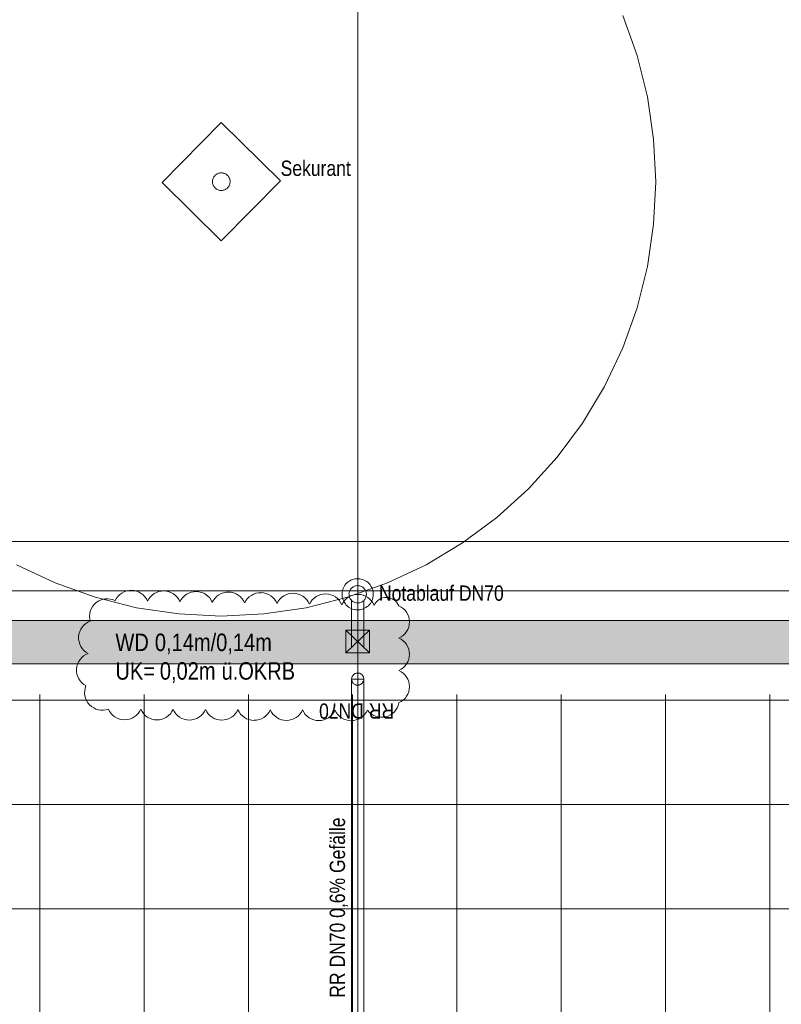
# Model space of a CAD drawing. Extents: x -620 to 300, y 62 to 1112.
# Tile 16 of 45: x -164 to -77, y 337 to 450. Entities that reach past the tile are written whole.
import ezdxf
from ezdxf.lldxf.tags import DXFTag

# ---------------------------------------------------------------- set-up
doc = ezdxf.new("R2010")
doc.units = 0
doc.layers.get('0').update_dxf_attribs({"lineweight": 13})
for name, color, linetype, lineweight, true_color in [('30 -34 Innenwände- 11 Durchbruch', 4, 'Continuous', 9, 0x00ffff), ('30 -36 Dächer- 3 Dachbeläge', 9, 'Continuous', 15, 0x808080), ('30 -36 Dächer- 3 Dachbeläge Gründach', 9, 'Continuous', 9, 0x808080), ('40 -41 Abwasser_Wasser_Gas- 1 Abwasser + sanitäre Anlagen', 7, 'Continuous', 9, 0xff6633), ('60- 61 allgemeine Ausstattung- 4 Terrassen', 9, 'Continuous', 9, 0x808080), ('70 -72 Beschriftung- 1 Beschriftung allgemein', 7, 'Continuous', 9, 0xff6633), ('70 -77 Revision- 2 Wolken', 7, 'Continuous', 18, 0x944cff)]:
    doc.layers.add(name, color=color, linetype=linetype, lineweight=lineweight, true_color=true_color)
for name, color, linetype, lineweight in [('30 -36 Dächer- 9 Sonstiges zur KG360', 7, 'grob-A06DNCB3MF', 9), ('40 -41 Abwasser_Wasser_Gas- 2 Wasser-1', 7, 'Continuous', 15), ('70 -71 Achsen- 1 Gebäudeachsen', 7, 'STRICHPUNKT2-A06DNCB4MF', 18)]:
    doc.layers.add(name, color=color, linetype=linetype, lineweight=lineweight)
doc.styles.get("Standard").update_dxf_attribs({"font": 'ARIALN.TTF'})
tags = doc.linetypes.add('grob-A06DNCB3MF', pattern=[14, 3, -8, 3]).pattern_tags.tags
tags[8:9] = [DXFTag(74, 4), DXFTag(75, 0), DXFTag(340, '0'), DXFTag(46, 0.0), DXFTag(50, 0.0), DXFTag(44, 0.0), DXFTag(45, 0.0)]
tags[6:7] = [DXFTag(74, 4), DXFTag(75, 0), DXFTag(340, '0'), DXFTag(46, 0.0), DXFTag(50, 0.0), DXFTag(44, 0.0), DXFTag(45, 0.0)]
tags[4:5] = [DXFTag(74, 4), DXFTag(75, 0), DXFTag(340, '0'), DXFTag(46, 0.0), DXFTag(50, 0.0), DXFTag(44, 0.0), DXFTag(45, 0.0)]
tags = doc.linetypes.add('STRICHPUNKT2-A06DNCB4MF', pattern=[12.7, 6.35, -3.175, 0, -3.175]).pattern_tags.tags
tags[10:11] = [DXFTag(74, 4), DXFTag(75, 0), DXFTag(340, '0'), DXFTag(46, 0.0), DXFTag(50, 0.0), DXFTag(44, 0.0), DXFTag(45, 0.0)]
tags[8:9] = [DXFTag(74, 4), DXFTag(75, 0), DXFTag(340, '0'), DXFTag(46, 0.0), DXFTag(50, 0.0), DXFTag(44, 0.0), DXFTag(45, 0.0)]
tags[6:7] = [DXFTag(74, 4), DXFTag(75, 0), DXFTag(340, '0'), DXFTag(46, 0.0), DXFTag(50, 0.0), DXFTag(44, 0.0), DXFTag(45, 0.0)]
tags[4:5] = [DXFTag(74, 4), DXFTag(75, 0), DXFTag(340, '0'), DXFTag(46, 0.0), DXFTag(50, 0.0), DXFTag(44, 0.0), DXFTag(45, 0.0)]

# ---------------------------------------------------------------- blocks, each defined once
blk = doc.blocks.new('Referenz-A06DNCB5MF')
at = {"layer": '30 -34 Innenwände- 11 Durchbruch', "color": 0, "linetype": 'Continuous', "ltscale": 0.13}
for p, q in [((-126.93, 379.93), (-124.23, 379.93)), ((-124.23, 379.93), (-126.93, 377.33)), ((-124.23, 377.33), (-126.93, 379.93)), ((-126.93, 377.33), (-126.93, 379.93)), ((-126.93, 379.93), (-124.23, 377.33)), ((-124.23, 379.93), (-126.93, 377.33)), ((-124.23, 377.33), (-124.23, 379.93)), ((-126.93, 377.33), (-124.23, 377.33))]:
    blk.add_line(p, q, dxfattribs=at)
at = {"layer": '30 -34 Innenwände- 11 Durchbruch', "color": 0, "lineweight": 0}
for points in [[(-126.93, 377.33), (-126.93, 379.93), (-125.58, 378.63)], [(-124.23, 377.33), (-125.58, 378.63), (-124.23, 379.93)]]:
    blk.add_solid(points, dxfattribs=at)
at = {"layer": '30 -36 Dächer- 3 Dachbeläge', "color": 0, "linetype": 'Continuous', "lineweight": 9, "ltscale": 0.13}
for p, q in [((32.94, 390.15), (-449.88, 390.15)), ((-458.98, 381.05), (42.82, 381.05))]:
    blk.add_line(p, q, dxfattribs=at)
at = {"layer": '30 -36 Dächer- 3 Dachbeläge', "color": 0, "linetype": 'Continuous', "ltscale": 0.15}
for p, q in [((-458.98, 381.05), (42.82, 381.05)), ((47.82, 376.05), (-463.98, 376.05))]:
    blk.add_line(p, q, dxfattribs=at)
at = {"layer": '30 -36 Dächer- 3 Dachbeläge', "color": 0, "linetype": 'Continuous', "lineweight": 0, "ltscale": 0.13}
for points in [[(-463.98, 376.05), (-458.98, 381.05), (47.82, 376.05)], [(-458.98, 381.05), (47.82, 376.05), (42.82, 381.05)]]:
    blk.add_solid(points, dxfattribs=at)
at = {"layer": '30 -36 Dächer- 3 Dachbeläge Gründach', "color": 0, "linetype": 'Continuous', "ltscale": 0.13}
blk.add_line((-449.88, 390.15), (32.94, 390.15), dxfattribs=at)
at = {"layer": '30 -36 Dächer- 9 Sonstiges zur KG360', "color": 0, "linetype": 'grob-A06DNCB3MF', "lineweight": 5, "ltscale": 0.13}
for p, q in [((-95.08, 450.69), (-93.43, 446.07)), ((-93.43, 446.07), (-92.24, 441.31)), ((-92.24, 441.31), (-91.52, 436.45)), ((-91.52, 436.45), (-91.28, 431.55)), ((-91.28, 431.55), (-91.52, 426.65)), ((-91.52, 426.65), (-92.24, 421.8)), ((-92.24, 421.8), (-93.43, 417.04)), ((-93.43, 417.04), (-95.08, 412.42)), ((-95.08, 412.42), (-97.18, 407.98)), ((-97.18, 407.98), (-99.7, 403.77)), ((-99.7, 403.77), (-102.63, 399.83)), ((-102.63, 399.83), (-105.92, 396.2)), ((-105.92, 396.2), (-109.56, 392.9)), ((-109.56, 392.9), (-113.5, 389.98)), ((-113.5, 389.98), (-117.71, 387.46)), ((-160.41, 385.36), (-164.85, 387.46)), ((-117.71, 387.46), (-122.14, 385.36)), ((-155.79, 383.71), (-160.41, 385.36)), ((-122.14, 385.36), (-126.76, 383.71)), ((-151.03, 382.51), (-155.79, 383.71)), ((-126.76, 383.71), (-131.52, 382.51)), ((-146.18, 381.79), (-151.03, 382.51)), ((-131.52, 382.51), (-136.38, 381.79)), ((-141.28, 381.55), (-146.18, 381.79)), ((-136.38, 381.79), (-141.28, 381.55))]:
    blk.add_line(p, q, dxfattribs=at)
at = {"layer": '30 -36 Dächer- 9 Sonstiges zur KG360', "color": 0, "linetype": 'grob-A06DNCB3MF', "ltscale": 0.13}
for p, q in [((-148.1, 431.47), (-141.28, 438.38)), ((-141.28, 438.38), (-134.45, 431.64)), ((-141.28, 424.73), (-148.1, 431.47)), ((-134.45, 431.64), (-141.28, 424.73))]:
    blk.add_line(p, q, dxfattribs=at)
at = {"layer": '30 -36 Dächer- 9 Sonstiges zur KG360', "color": 0, "linetype": 'Continuous', "ltscale": 0.13}
for p, q in [((-142.25, 431.84), (-142.22, 431.93)), ((-142.22, 431.93), (-142.18, 432.02)), ((-142.18, 432.02), (-142.13, 432.11)), ((-142.13, 432.11), (-142.07, 432.19)), ((-142.07, 432.19), (-142, 432.26)), ((-142, 432.26), (-141.93, 432.33)), ((-141.93, 432.33), (-141.85, 432.39)), ((-141.85, 432.39), (-141.77, 432.44)), ((-141.77, 432.44), (-141.68, 432.49)), ((-141.68, 432.49), (-141.58, 432.52)), ((-141.58, 432.52), (-141.49, 432.55)), ((-141.49, 432.55), (-141.39, 432.56)), ((-141.39, 432.56), (-141.29, 432.57)), ((-141.29, 432.57), (-141.19, 432.57)), ((-141.19, 432.57), (-141.09, 432.55)), ((-141.09, 432.55), (-140.99, 432.53)), ((-140.99, 432.53), (-140.9, 432.5)), ((-140.9, 432.5), (-140.81, 432.46)), ((-140.81, 432.46), (-140.72, 432.41)), ((-140.72, 432.41), (-140.64, 432.35)), ((-140.64, 432.35), (-140.57, 432.28)), ((-140.57, 432.28), (-140.5, 432.21)), ((-140.5, 432.21), (-140.44, 432.13)), ((-140.44, 432.13), (-140.39, 432.04)), ((-140.39, 432.04), (-140.34, 431.95)), ((-140.34, 431.95), (-140.31, 431.86)), ((-140.31, 431.86), (-140.28, 431.76)), ((-142.29, 431.64), (-142.28, 431.74)), ((-142.29, 431.54), (-142.29, 431.64)), ((-142.29, 431.44), (-142.29, 431.54)), ((-142.27, 431.34), (-142.29, 431.44)), ((-142.28, 431.74), (-142.25, 431.84)), ((-142.25, 431.25), (-142.27, 431.34)), ((-142.21, 431.15), (-142.25, 431.25)), ((-142.17, 431.06), (-142.21, 431.15)), ((-142.11, 430.98), (-142.17, 431.06)), ((-142.05, 430.9), (-142.11, 430.98)), ((-141.99, 430.83), (-142.05, 430.9)), ((-141.91, 430.76), (-141.99, 430.83)), ((-141.83, 430.7), (-141.91, 430.76)), ((-140.62, 430.78), (-140.7, 430.72)), ((-140.55, 430.84), (-140.62, 430.78)), ((-140.48, 430.92), (-140.55, 430.84)), ((-140.42, 431), (-140.48, 430.92)), ((-140.37, 431.09), (-140.42, 431)), ((-140.33, 431.18), (-140.37, 431.09)), ((-140.3, 431.27), (-140.33, 431.18)), ((-140.28, 431.37), (-140.3, 431.27)), ((-140.28, 431.76), (-140.27, 431.67)), ((-140.26, 431.47), (-140.28, 431.37)), ((-140.27, 431.67), (-140.26, 431.57)), ((-140.26, 431.57), (-140.26, 431.47)), ((-141.74, 430.65), (-141.83, 430.7)), ((-141.65, 430.61), (-141.74, 430.65)), ((-141.56, 430.58), (-141.65, 430.61)), ((-141.46, 430.55), (-141.56, 430.58)), ((-141.36, 430.54), (-141.46, 430.55)), ((-141.26, 430.54), (-141.36, 430.54)), ((-141.16, 430.54), (-141.26, 430.54)), ((-141.07, 430.56), (-141.16, 430.54)), ((-140.97, 430.58), (-141.07, 430.56)), ((-140.88, 430.62), (-140.97, 430.58)), ((-140.79, 430.66), (-140.88, 430.62)), ((-140.7, 430.72), (-140.79, 430.66))]:
    blk.add_line(p, q, dxfattribs=at)
at = {"layer": '40 -41 Abwasser_Wasser_Gas- 1 Abwasser + sanitäre Anlagen', "color": 0, "linetype": 'grob-A06DNCB3MF', "ltscale": 0.13}
for p, q in [((-125.58, 389.14), (-125.58, 384.05)), ((-126.28, 383.34), (-126.28, 377.99)), ((-124.88, 383.34), (-124.88, 377.99)), ((-126.28, 334.05), (-126.28, 374.29)), ((-126.28, 374.29), (-124.88, 374.29)), ((-124.88, 374.29), (-124.88, 334.54))]:
    blk.add_line(p, q, dxfattribs=at)
at = {"layer": '40 -41 Abwasser_Wasser_Gas- 1 Abwasser + sanitäre Anlagen', "color": 0, "linetype": 'Continuous', "lineweight": 5, "ltscale": 0.13}
for p, q in [((-125.58, 384.05), (-125.59, 384.11)), ((-125.59, 384.11), (-125.56, 384.11)), ((-125.56, 384.11), (-125.58, 384.05))]:
    blk.add_line(p, q, dxfattribs=at)
at = {"layer": '40 -41 Abwasser_Wasser_Gas- 1 Abwasser + sanitäre Anlagen', "color": 0, "lineweight": 0}
for points in [[(-125.58, 384.05), (-125.59, 384.11), (-125.58, 384.11)], [(-125.58, 384.05), (-125.58, 384.11), (-125.56, 384.11)]]:
    blk.add_solid(points, dxfattribs=at)
at = {"layer": '40 -41 Abwasser_Wasser_Gas- 2 Wasser-1', "color": 0, "linetype": 'Continuous', "ltscale": 0.15}
for p, q in [((-125.58, 384.05), (-125.58, 387.89)), ((-126.81, 385.37), (-126.67, 385.48)), ((-126.67, 385.48), (-126.53, 385.58)), ((-126.53, 385.58), (-126.37, 385.67)), ((-126.37, 385.67), (-126.21, 385.74)), ((-126.21, 385.74), (-126.04, 385.79)), ((-126.04, 385.79), (-125.87, 385.83)), ((-125.87, 385.83), (-125.69, 385.85)), ((-125.69, 385.85), (-125.52, 385.85)), ((-125.52, 385.85), (-125.34, 385.84)), ((-125.34, 385.84), (-125.17, 385.81)), ((-125.17, 385.81), (-125, 385.76)), ((-125, 385.76), (-124.83, 385.69)), ((-124.83, 385.69), (-124.68, 385.61)), ((-124.68, 385.61), (-124.53, 385.52)), ((-124.53, 385.52), (-124.39, 385.41)), ((-124.39, 385.41), (-124.26, 385.28)), ((-127.38, 384.11), (-127.36, 384.29)), ((-127.36, 384.29), (-127.33, 384.46)), ((-127.33, 384.46), (-127.28, 384.63)), ((-127.28, 384.63), (-127.22, 384.8)), ((-127.22, 384.8), (-127.14, 384.95)), ((-127.14, 384.95), (-127.04, 385.1)), ((-127.04, 385.1), (-126.93, 385.24)), ((-126.93, 385.24), (-126.81, 385.37)), ((-126.57, 384.18), (-126.55, 384.28)), ((-126.55, 384.28), (-126.52, 384.37)), ((-126.52, 384.37), (-126.49, 384.47)), ((-126.49, 384.47), (-126.44, 384.55)), ((-126.44, 384.55), (-126.39, 384.64)), ((-126.39, 384.64), (-126.33, 384.71)), ((-126.33, 384.71), (-126.26, 384.78)), ((-126.26, 384.78), (-126.19, 384.85)), ((-126.19, 384.85), (-126.1, 384.9)), ((-126.1, 384.9), (-126.02, 384.95)), ((-126.02, 384.95), (-125.93, 384.99)), ((-125.93, 384.99), (-125.84, 385.02)), ((-125.84, 385.02), (-125.74, 385.04)), ((-125.74, 385.04), (-125.64, 385.05)), ((-125.64, 385.05), (-125.54, 385.05)), ((-125.54, 385.05), (-125.45, 385.04)), ((-125.45, 385.04), (-125.35, 385.03)), ((-125.35, 385.03), (-125.26, 385)), ((-125.26, 385), (-125.16, 384.96)), ((-125.16, 384.96), (-125.08, 384.92)), ((-125.08, 384.92), (-124.99, 384.87)), ((-124.99, 384.87), (-124.92, 384.81)), ((-124.92, 384.81), (-124.85, 384.74)), ((-124.85, 384.74), (-124.78, 384.66)), ((-124.78, 384.66), (-124.73, 384.58)), ((-124.73, 384.58), (-124.68, 384.5)), ((-124.68, 384.5), (-124.64, 384.41)), ((-124.64, 384.41), (-124.61, 384.31)), ((-124.61, 384.31), (-124.59, 384.22)), ((-124.26, 385.28), (-124.15, 385.15)), ((-124.15, 385.15), (-124.05, 385)), ((-124.05, 385), (-123.96, 384.85)), ((-123.96, 384.85), (-123.89, 384.69)), ((-123.89, 384.69), (-123.84, 384.52)), ((-123.84, 384.52), (-123.8, 384.35)), ((-123.8, 384.35), (-123.78, 384.17)), ((-127.37, 383.94), (-127.38, 384.11)), ((-127.35, 383.76), (-127.37, 383.94)), ((-127.32, 383.59), (-127.35, 383.76)), ((-127.26, 383.42), (-127.32, 383.59)), ((-127.19, 383.26), (-127.26, 383.42)), ((-127.11, 383.1), (-127.19, 383.26)), ((-126.58, 384.09), (-126.57, 384.18)), ((-126.57, 383.99), (-126.58, 384.09)), ((-126.56, 383.89), (-126.57, 383.99)), ((-126.54, 383.79), (-126.56, 383.89)), ((-126.51, 383.7), (-126.54, 383.79)), ((-126.47, 383.61), (-126.51, 383.7)), ((-126.43, 383.53), (-126.47, 383.61)), ((-126.37, 383.44), (-126.43, 383.53)), ((-126.31, 383.37), (-126.37, 383.44)), ((-126.24, 383.3), (-126.31, 383.37)), ((-126.16, 383.24), (-126.24, 383.3)), ((-126.08, 383.19), (-126.16, 383.24)), ((-125.99, 383.14), (-126.08, 383.19)), ((-125.9, 383.11), (-125.99, 383.14)), ((-125.22, 383.12), (-125.32, 383.09)), ((-125.13, 383.16), (-125.22, 383.12)), ((-125.05, 383.2), (-125.13, 383.16)), ((-124.97, 383.26), (-125.05, 383.2)), ((-124.89, 383.32), (-124.97, 383.26)), ((-124.82, 383.39), (-124.89, 383.32)), ((-124.76, 383.47), (-124.82, 383.39)), ((-124.71, 383.55), (-124.76, 383.47)), ((-124.67, 383.64), (-124.71, 383.55)), ((-124.63, 383.73), (-124.67, 383.64)), ((-124.6, 383.83), (-124.63, 383.73)), ((-124.59, 383.92), (-124.6, 383.83)), ((-124.59, 384.22), (-124.58, 384.12)), ((-124.58, 384.02), (-124.59, 383.92)), ((-124.58, 384.12), (-124.58, 384.02)), ((-124.02, 383.15), (-124.11, 383)), ((-123.94, 383.31), (-124.02, 383.15)), ((-123.87, 383.47), (-123.94, 383.31)), ((-123.82, 383.64), (-123.87, 383.47)), ((-123.79, 383.82), (-123.82, 383.64)), ((-123.78, 383.99), (-123.79, 383.82)), ((-123.78, 384.17), (-123.78, 383.99)), ((-127, 382.96), (-127.11, 383.1)), ((-126.89, 382.82), (-127, 382.96)), ((-126.76, 382.7), (-126.89, 382.82)), ((-126.62, 382.59), (-126.76, 382.7)), ((-126.48, 382.49), (-126.62, 382.59)), ((-126.32, 382.41), (-126.48, 382.49)), ((-126.16, 382.35), (-126.32, 382.41)), ((-125.99, 382.3), (-126.16, 382.35)), ((-125.81, 382.27), (-125.99, 382.3)), ((-125.8, 383.08), (-125.9, 383.11)), ((-125.64, 382.25), (-125.81, 382.27)), ((-125.71, 383.06), (-125.8, 383.08)), ((-125.61, 383.05), (-125.71, 383.06)), ((-125.46, 382.26), (-125.64, 382.25)), ((-125.51, 383.06), (-125.61, 383.05)), ((-125.41, 383.07), (-125.51, 383.06)), ((-125.28, 382.28), (-125.46, 382.26)), ((-125.32, 383.09), (-125.41, 383.07)), ((-125.11, 382.31), (-125.28, 382.28)), ((-124.94, 382.37), (-125.11, 382.31)), ((-124.78, 382.44), (-124.94, 382.37)), ((-124.63, 382.52), (-124.78, 382.44)), ((-124.48, 382.63), (-124.63, 382.52)), ((-124.35, 382.74), (-124.48, 382.63)), ((-124.22, 382.87), (-124.35, 382.74)), ((-124.11, 383), (-124.22, 382.87)), ((-126.28, 374.32), (-126.27, 374.38)), ((-126.28, 374.25), (-126.28, 374.32)), ((-126.27, 374.18), (-126.28, 374.25)), ((-126.27, 374.38), (-126.26, 374.45)), ((-126.25, 374.11), (-126.27, 374.18)), ((-126.26, 374.45), (-126.24, 374.52)), ((-126.23, 374.05), (-126.25, 374.11)), ((-126.24, 374.52), (-126.21, 374.58)), ((-126.2, 373.98), (-126.23, 374.05)), ((-126.21, 374.58), (-126.18, 374.64)), ((-126.18, 374.64), (-126.15, 374.7)), ((-126.15, 374.7), (-126.1, 374.75)), ((-126.1, 374.75), (-126.06, 374.8)), ((-126.06, 374.8), (-126, 374.85)), ((-126, 374.85), (-125.95, 374.89)), ((-125.95, 374.89), (-125.89, 374.92)), ((-125.89, 374.92), (-125.82, 374.95)), ((-125.82, 374.95), (-125.76, 374.97)), ((-125.76, 374.97), (-125.69, 374.98)), ((-125.69, 374.98), (-125.62, 374.99)), ((-125.62, 374.99), (-125.55, 374.99)), ((-125.55, 374.99), (-125.49, 374.99)), ((-125.49, 374.99), (-125.42, 374.98)), ((-125.42, 374.98), (-125.35, 374.96)), ((-125.35, 374.96), (-125.29, 374.93)), ((-125.29, 374.93), (-125.23, 374.9)), ((-125.23, 374.9), (-125.17, 374.86)), ((-125.17, 374.86), (-125.11, 374.82)), ((-125.11, 374.82), (-125.07, 374.77)), ((-125.07, 374.77), (-125.02, 374.72)), ((-125.02, 374.72), (-124.98, 374.66)), ((-124.98, 374.66), (-124.95, 374.6)), ((-124.95, 374.6), (-124.92, 374.54)), ((-124.91, 374.07), (-124.94, 374)), ((-124.92, 374.54), (-124.9, 374.47)), ((-124.89, 374.13), (-124.91, 374.07)), ((-124.9, 374.47), (-124.89, 374.41)), ((-124.89, 374.41), (-124.88, 374.34)), ((-124.88, 374.2), (-124.89, 374.13)), ((-124.88, 374.34), (-124.88, 374.27)), ((-124.88, 374.27), (-124.88, 374.2)), ((-126.17, 373.92), (-126.2, 373.98)), ((-126.13, 373.87), (-126.17, 373.92)), ((-126.09, 373.81), (-126.13, 373.87)), ((-126.04, 373.77), (-126.09, 373.81)), ((-125.98, 373.72), (-126.04, 373.77)), ((-125.93, 373.69), (-125.98, 373.72)), ((-125.87, 373.66), (-125.93, 373.69)), ((-125.8, 373.63), (-125.87, 373.66)), ((-125.74, 373.61), (-125.8, 373.63)), ((-125.67, 373.6), (-125.74, 373.61)), ((-125.6, 373.59), (-125.67, 373.6)), ((-125.53, 373.59), (-125.6, 373.59)), ((-125.46, 373.6), (-125.53, 373.59)), ((-125.4, 373.62), (-125.46, 373.6)), ((-125.33, 373.64), (-125.4, 373.62)), ((-125.27, 373.67), (-125.33, 373.64)), ((-125.21, 373.7), (-125.27, 373.67)), ((-125.15, 373.74), (-125.21, 373.7)), ((-125.1, 373.78), (-125.15, 373.74)), ((-125.05, 373.83), (-125.1, 373.78)), ((-125.01, 373.89), (-125.05, 373.83)), ((-124.97, 373.94), (-125.01, 373.89)), ((-124.94, 374), (-124.97, 373.94))]:
    blk.add_line(p, q, dxfattribs=at)
at = {"layer": '60- 61 allgemeine Ausstattung- 4 Terrassen', "color": 0}
for p, q in [((27.48, 371.85), (-286.14, 371.85)), ((-162.16, 372.51), (-162.16, 214.05)), ((-150.16, 372.51), (-150.16, 214.05)), ((-138.16, 372.51), (-138.16, 214.05)), ((-126.16, 372.51), (-126.16, 335.85)), ((-114.16, 372.51), (-114.16, 335.85)), ((-102.16, 372.51), (-102.16, 335.85)), ((-90.16, 372.51), (-90.16, 335.85)), ((-78.16, 372.51), (-78.16, 335.85)), ((27.48, 359.85), (-286.14, 359.85)), ((27.48, 347.85), (-286.14, 347.85))]:
    blk.add_line(p, q, dxfattribs=at)
at = {"layer": '70 -71 Achsen- 1 Gebäudeachsen', "color": 0, "linetype": 'STRICHPUNKT2-A06DNCB4MF', "ltscale": 0.18}
for p, q in [((-125.58, 1084.39), (-125.58, 84.95)), ((-538.63, 384.45), (76.59, 384.45))]:
    blk.add_line(p, q, dxfattribs=at)
at = {"layer": '70 -77 Revision- 2 Wolken', "color": 0, "linetype": 'Continuous', "ltscale": 0.18}
for centre, major_axis in [((-151.64, 382.48), (0.04, 2.03)), ((-151.64, 382.48), (1.88, 0.78)), ((-147.91, 382.41), (0.04, 2.03)), ((-147.91, 382.41), (1.88, 0.78)), ((-144.19, 382.34), (0.04, 2.03)), ((-144.19, 382.34), (1.88, 0.78)), ((-140.47, 382.28), (0.04, 2.03)), ((-140.47, 382.28), (1.88, 0.78)), ((-136.74, 382.21), (0.04, 2.03)), ((-154.41, 381.51), (0.92, 1.81)), ((-136.74, 382.21), (1.88, 0.78)), ((-133.02, 382.14), (0.04, 2.03)), ((-133.02, 382.14), (1.88, 0.78)), ((-129.29, 382.07), (0.04, 2.03)), ((-129.29, 382.07), (1.88, 0.78)), ((-125.57, 382.01), (0.04, 2.03)), ((-125.57, 382.01), (1.88, 0.78)), ((-122.28, 382.13), (0.03, 1.56)), ((-122.28, 382.13), (1.44, 0.6)), ((-154.41, 381.51), (-1.29, 1.57)), ((-121.65, 380.87), (2.03, 0)), ((-155.67, 379.05), (-0.69, 1.91)), ((-121.65, 380.87), (0.81, -1.86)), ((-155.67, 379.05), (-2.03, 0.13)), ((-121.65, 377.15), (2.03, 0)), ((-155.91, 375.33), (-0.69, 1.91)), ((-121.65, 377.15), (0.81, -1.86)), ((-155.91, 375.33), (-2.03, 0.13)), ((-121.65, 373.42), (2.03, 0)), ((-154.97, 372.74), (-1.88, 0.78)), ((-121.65, 373.42), (0.81, -1.86)), ((-154.97, 372.74), (-1.46, -1.41)), ((-152.4, 371.64), (-1.87, -0.81)), ((-152.4, 371.64), (-0.01, -2.03)), ((-148.67, 371.63), (-1.87, -0.81)), ((-148.67, 371.63), (-0.01, -2.03)), ((-144.95, 371.61), (-1.87, -0.81)), ((-144.95, 371.61), (-0.01, -2.03)), ((-141.22, 371.6), (-1.87, -0.81)), ((-141.22, 371.6), (-0.01, -2.03)), ((-137.5, 371.58), (-1.87, -0.81)), ((-137.5, 371.58), (-0.01, -2.03)), ((-133.77, 371.57), (-1.87, -0.81)), ((-133.77, 371.57), (-0.01, -2.03)), ((-130.05, 371.55), (-1.87, -0.81)), ((-130.05, 371.55), (-0.01, -2.03)), ((-126.32, 371.54), (-1.87, -0.81)), ((-126.32, 371.54), (-0.01, -2.03)), ((-122.83, 371.93), (-1.63, -1.21)), ((-122.83, 371.93), (0.46, -1.98))]:
    blk.add_ellipse(centre, major_axis=major_axis, ratio=1, start_param=0, end_param=1.159279, dxfattribs=at)
at = {"layer": '30 -34 Innenwände- 11 Durchbruch', "color": 0, "linetype": 'Continuous', "ltscale": 0.13, "char_height": 2.0138, "attachment_point": 1}
for s, insert in [('{\\fArial Narrow;WD}', (-153.46, 379.53)), ('{\\fArial Narrow;0,14m/0,14m}', (-148.92, 379.53)), ('{\\fArial Narrow;ü.OKRB}', (-141.25, 376.24)), ('{\\fArial Narrow;UK=}', (-153.46, 376.24)), ('{\\fArial Narrow;0,02m}', (-148.35, 376.24))]:
    blk.add_mtext(s, dxfattribs=dict(at, insert=insert))
at = {"layer": '30 -36 Dächer- 9 Sonstiges zur KG360', "color": 0, "linetype": 'grob-A06DNCB3MF', "ltscale": 0.13, "insert": (-134.45, 433.98), "char_height": 1.7621, "attachment_point": 1}
blk.add_mtext('{\\fArial Narrow;Sekurant}', dxfattribs=at)
at = {"layer": '70 -72 Beschriftung- 1 Beschriftung allgemein', "color": 0, "linetype": 'Continuous', "ltscale": 0.13, "insert": (-123.13, 385.07), "char_height": 1.7621, "attachment_point": 1}
blk.add_mtext('{\\fArial Narrow;Notablauf DN70}', dxfattribs=at)
at = {"layer": '70 -72 Beschriftung- 1 Beschriftung allgemein', "color": 0, "linetype": 'Continuous', "ltscale": 0.13, "char_height": 1.7621, "attachment_point": 1}
for s, insert, rotation in [('{\\fArial Narrow;RR DN70}', (-121.39, 369.73), 180), ('{\\fArial Narrow;RR DN70 0,6% Gefälle}', (-128.8, 337.61), 90)]:
    blk.add_mtext(s, dxfattribs=dict(at, insert=insert, rotation=rotation))

msp = doc.modelspace()

# ---------------------------------------------------------------- block references
at = {"color": 8, "lineweight": 13, "ltscale": 0.13, "true_color": 0x808080}
msp.add_blockref('Referenz-A06DNCB5MF', (0, 0), dxfattribs=at)

doc.saveas('drawing.dxf')
